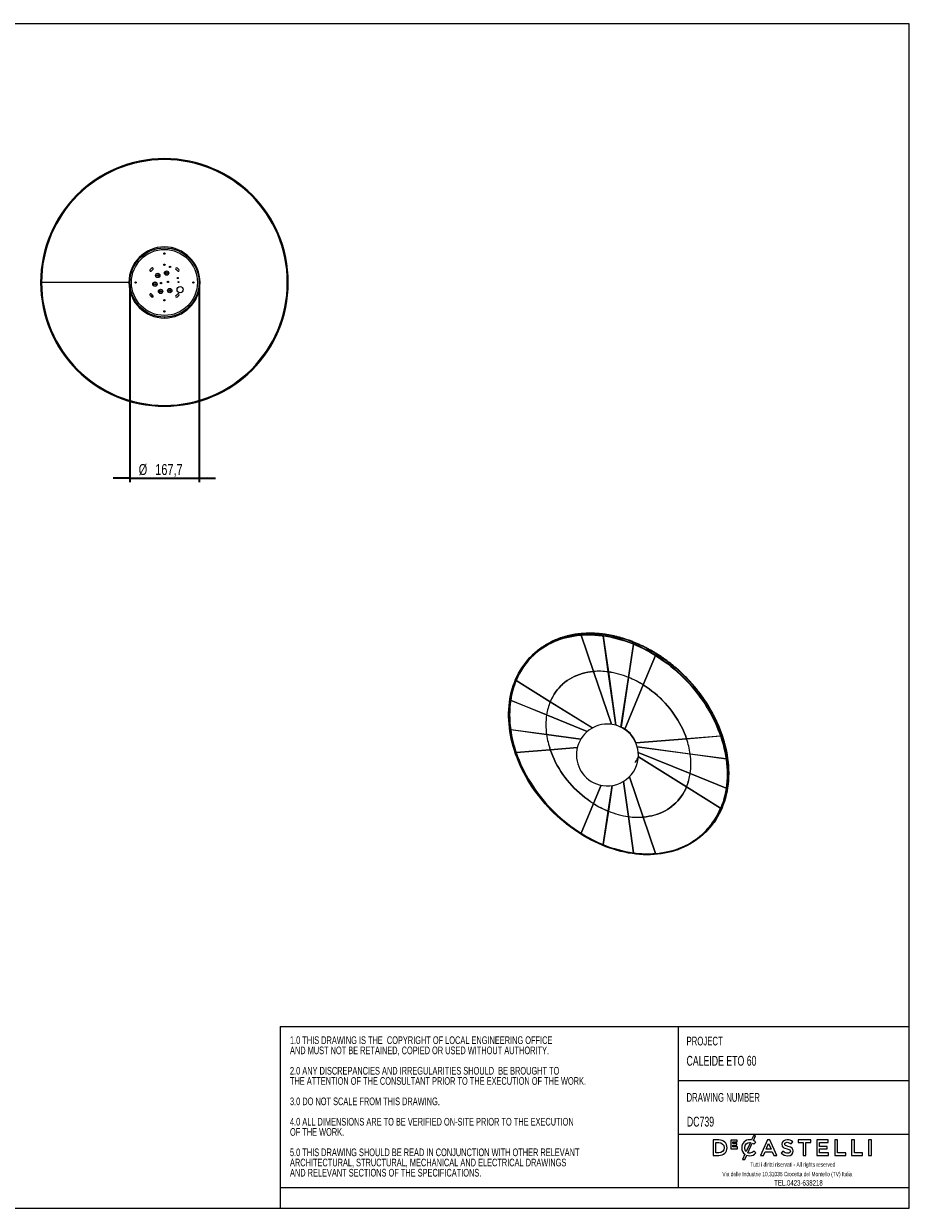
# Model space of a CAD drawing. Header units: millimetres. Extents: x 5 to 415, y 2 to 292.
# Tile 2 of 2: x 200 to 415, y 5 to 292. Entities that reach past the tile are written whole.
import ezdxf

# ---------------------------------------------------------------- set-up
doc = ezdxf.new("R2010")
doc.units = ezdxf.units.MM
doc.layers.add('CONTORNI', color=7, linetype='Continuous', lineweight=35)
doc.layers.add('SLD-0', color=179, linetype='Continuous')
doc.layers.add('TABELLA', color=7, linetype='Continuous')
doc.styles.add('SLDTEXTSTYLE0', font='TXT', dxfattribs={"width": 0.75})
doc.styles.add('SLDTEXTSTYLE1', font='TXT', dxfattribs={"width": 0.7})
doc.styles.add('SLDTEXTSTYLE2', font='TXT', dxfattribs={"width": 0.665})
doc.dimstyles.new('SLDDIMSTYLE0', dxfattribs={"dimtxt": 2.645833, "dimasz": 2, "dimexe": 0, "dimexo": 0.0625, "dimgap": 0.661458, "dimtad": 1, "dimdec": 1, "dimlfac": 10, "dimrnd": 1e-09, "dimzin": 12, "dimdsep": 46, "dimtxsty": 'SLDTEXTSTYLE0', "dimsah": 1, "dimcen": 0.09, "dimadec": 0, "dimazin": 3, "dimtfac": 1, "dimtdec": 1, "dimtmove": 0, "dimatfit": 0, "dimfxl": 0, "dimfrac": 2, "dimtolj": 1, "dimtzin": 12, "dimarcsym": 0})

# ---------------------------------------------------------------- blocks, each defined once
blk = doc.blocks.new('SW_NOTE_0')
at = {"layer": 'TABELLA', "color": 0, "char_height": 1.8521, "attachment_point": 1, "style": 'SLDTEXTSTYLE1'}
for s, insert in [('1.0 THIS DRAWING IS THE  COPYRIGHT OF LOCAL ENGINEERING OFFICE', (0, 2.39)), ('AND MUST NOT BE RETAINED, COPIED OR USED WITHOUT AUTHORITY.', (0, -0.08)), ('2.0 ANY DISCREPANCIES AND IRREGULARITIES SHOULD  BE BROUGHT TO', (0, -5.02)), ('THE ATTENTION OF THE CONSULTANT PRIOR TO THE EXECUTION OF THE WORK.', (0, -7.49)), ('3.0 DO NOT SCALE FROM THIS DRAWING.', (0, -12.43)), ('4.0 ALL DIMENSIONS ARE TO BE VERIFIED ON-SITE PRIOR TO THE EXECUTION', (0, -17.37)), ('OF THE WORK.', (0, -19.84)), ('5.0 THIS DRAWING SHOULD BE READ IN CONJUNCTION WITH OTHER RELEVANT', (0, -24.78)), ('ARCHITECTURAL, STRUCTURAL, MECHANICAL AND ELECTRICAL DRAWINGS', (0, -27.25)), ('AND RELEVANT SECTIONS OF THE SPECIFICATIONS.', (0, -29.72))]:
    blk.add_mtext(s, dxfattribs=dict(at, insert=insert))
blk = doc.blocks.new('_D_4')
at = {"layer": 'CONTORNI'}
for p, q in [((226.17, 228.3), (226.17, 180.9)), ((242.94, 228.3), (242.94, 180.9)), ((226.17, 181.9), (222.17, 181.9)), ((226.17, 181.9), (242.94, 181.9)), ((242.94, 181.9), (246.94, 181.9))]:
    blk.add_line(p, q, dxfattribs=at)
for points in [[(226.17, 181.9), (224.17, 182.15), (224.17, 181.65)], [(242.94, 181.9), (244.94, 181.65), (244.94, 182.15)]]:
    blk.add_solid(points, dxfattribs=at)
at = {"layer": 'CONTORNI', "char_height": 2.646, "attachment_point": 1, "style": 'SLDTEXTSTYLE0'}
for s, insert in [('%%c', (228.32, 185.31)), ('167,7', (232.32, 185.31))]:
    blk.add_mtext(s, dxfattribs=dict(at, insert=insert))

msp = doc.modelspace()

# ---------------------------------------------------------------- linework, layer by layer
at = {"color": 7, "linetype": 'Continuous', "lineweight": 25}
for p, q in [((234.458, 236.361), (234.558, 236.419)), ((234.458, 236.246), (234.458, 236.361)), ((234.458, 236.304), (234.558, 236.304)), ((234.558, 236.188), (234.458, 236.246)), ((234.558, 236.419), (234.658, 236.361)), ((234.658, 236.246), (234.558, 236.188)), ((234.658, 236.361), (234.658, 236.246)), ((234.715, 236.304), (234.72, 236.304)), ((234.442, 233.604), (234.5, 233.704)), ((234.5, 233.504), (234.442, 233.604)), ((234.5, 233.704), (234.616, 233.704)), ((234.616, 233.504), (234.5, 233.504)), ((234.558, 233.761), (234.558, 233.766)), ((234.558, 233.504), (234.558, 233.604)), ((234.616, 233.704), (234.673, 233.604)), ((234.673, 233.604), (234.616, 233.504)), ((232.408, 231.001), (232.433, 231.001)), ((232.783, 231.088), (232.933, 231.174)), ((232.783, 230.915), (232.783, 231.088)), ((232.933, 230.828), (232.783, 230.915)), ((232.933, 231.174), (233.083, 231.088)), ((233.083, 230.915), (232.933, 230.828)), ((233.083, 231.088), (233.083, 230.915)), ((234.542, 231.598), (234.567, 231.598)), ((234.917, 231.684), (235.067, 231.771)), ((234.917, 231.511), (234.917, 231.684)), ((235.067, 231.425), (234.917, 231.511)), ((235.067, 231.771), (235.217, 231.684)), ((235.217, 231.511), (235.067, 231.425)), ((235.217, 231.684), (235.217, 231.511)), ((235.395, 229.608), (235.395, 229.613)), ((237.805, 230.503), (237.805, 230.505)), ((225.947, 229.304), (204.79, 229.304)), ((227.442, 229.304), (227.5, 229.404)), ((227.5, 229.204), (227.442, 229.304)), ((227.5, 229.404), (227.616, 229.404)), ((227.616, 229.204), (227.5, 229.204)), ((227.558, 229.461), (227.558, 229.466)), ((227.558, 229.204), (227.558, 229.304)), ((227.616, 229.404), (227.673, 229.304)), ((227.673, 229.304), (227.616, 229.204)), ((231.719, 228.895), (231.744, 228.895)), ((232.094, 228.982), (232.244, 229.069)), ((232.094, 228.809), (232.094, 228.982)), ((232.244, 228.722), (232.094, 228.809)), ((232.244, 229.069), (232.394, 228.982)), ((232.394, 228.809), (232.244, 228.722)), ((232.394, 228.982), (232.394, 228.809)), ((233.086, 227.153), (233.111, 227.153)), ((233.461, 227.239), (233.611, 227.326)), ((233.461, 227.066), (233.461, 227.239)), ((233.611, 226.979), (233.461, 227.066)), ((233.611, 227.326), (233.761, 227.239)), ((233.761, 227.066), (233.611, 226.979)), ((233.721, 229.313), (233.721, 229.318)), ((233.761, 227.239), (233.761, 227.066)), ((235.296, 227.322), (235.321, 227.322)), ((235.671, 227.408), (235.821, 227.495)), ((235.671, 227.235), (235.671, 227.408)), ((235.821, 227.148), (235.671, 227.235)), ((235.821, 227.495), (235.971, 227.408)), ((235.971, 227.235), (235.821, 227.148)), ((235.971, 227.408), (235.971, 227.235)), ((237.978, 229.518), (237.978, 229.52)), ((241.442, 229.304), (241.5, 229.404)), ((241.5, 229.204), (241.442, 229.304)), ((241.5, 229.404), (241.616, 229.404)), ((241.616, 229.204), (241.5, 229.204)), ((241.558, 229.404), (241.558, 229.304)), ((241.558, 229.147), (241.558, 229.141)), ((241.616, 229.404), (241.673, 229.304)), ((241.673, 229.304), (241.616, 229.204)), ((231.406, 226.086), (231.454, 226.143)), ((231.444, 226.054), (231.406, 226.086)), ((231.493, 226.111), (231.444, 226.054)), ((231.444, 226.054), (231.483, 226.022)), ((231.47, 226.162), (231.454, 226.143)), ((231.454, 226.143), (231.493, 226.111)), ((231.486, 226.182), (231.47, 226.162)), ((231.47, 226.162), (231.509, 226.13)), ((231.677, 226.254), (231.483, 226.022)), ((231.483, 226.022), (231.754, 225.794)), ((231.605, 226.324), (231.486, 226.182)), ((231.525, 226.15), (231.486, 226.182)), ((231.493, 226.111), (231.509, 226.13)), ((231.509, 226.13), (231.525, 226.15)), ((231.641, 226.289), (231.525, 226.15)), ((234.442, 225.004), (234.5, 225.104)), ((234.5, 224.904), (234.442, 225.004)), ((234.5, 225.104), (234.616, 225.104)), ((234.616, 224.904), (234.5, 224.904)), ((234.558, 225.104), (234.558, 225.004)), ((234.558, 224.847), (234.558, 224.841)), ((234.616, 225.104), (234.673, 225.004)), ((234.673, 225.004), (234.616, 224.904)), ((234.401, 222.304), (234.396, 222.304)), ((234.458, 222.361), (234.558, 222.419)), ((234.458, 222.246), (234.458, 222.361)), ((234.558, 222.188), (234.458, 222.246)), ((234.558, 222.419), (234.658, 222.361)), ((234.658, 222.304), (234.558, 222.304)), ((234.658, 222.246), (234.558, 222.188)), ((234.658, 222.361), (234.658, 222.246)), ((234.558, 220.917), (234.558, 220.693)), ((234.558, 199.536), (234.558, 199.304)), ((338.518, 135.063), (335.52, 143.86)), ((335.529, 143.861), (338.526, 135.064)), ((342.083, 134.957), (340.866, 143.681)), ((340.874, 143.68), (342.091, 134.956)), ((346.975, 133.629), (348.189, 141.673)), ((348.198, 141.67), (346.983, 133.625)), ((323.755, 139.065), (323.509, 138.825)), ((323.765, 138.795), (323.718, 138.75)), ((323.812, 138.841), (323.765, 138.795)), ((350.54, 131.799), (353.521, 138.927)), ((353.529, 138.922), (350.548, 131.794)), ((338.524, 135.07), (338.518, 135.063)), ((338.531, 135.064), (338.521, 135.055)), ((342.882, 122.258), (338.521, 135.055)), ((338.539, 135.065), (338.529, 135.055)), ((338.529, 135.055), (342.891, 122.257)), ((342.09, 134.964), (342.083, 134.957)), ((342.092, 134.956), (342.084, 134.948)), ((343.883, 122.051), (342.084, 134.948)), ((342.1, 134.954), (342.093, 134.947)), ((342.093, 134.947), (343.892, 122.049)), ((319.771, 132.893), (319.765, 132.888)), ((328.017, 127.735), (319.765, 132.888)), ((319.768, 132.895), (328.02, 127.742)), ((345.156, 121.584), (346.973, 133.62)), ((346.982, 133.617), (345.165, 121.581)), ((346.984, 133.631), (346.973, 133.62)), ((346.985, 133.639), (346.975, 133.629)), ((346.988, 133.623), (346.982, 133.617)), ((330.707, 131.683), (330.66, 131.638)), ((346.072, 121.115), (350.537, 131.792)), ((350.545, 131.787), (346.08, 121.11)), ((350.555, 131.809), (350.537, 131.792)), ((350.558, 131.816), (350.54, 131.799)), ((350.551, 131.792), (350.545, 131.787)), ((318.439, 128.074), (318.433, 128.068)), ((327.129, 124.52), (318.433, 128.068)), ((318.434, 128.076), (327.13, 124.529)), ((328.034, 127.752), (328.017, 127.735)), ((328.037, 127.759), (328.02, 127.742)), ((328.031, 127.735), (328.025, 127.729)), ((338.207, 121.37), (328.025, 127.729)), ((328.028, 127.737), (338.215, 121.374)), ((327.139, 124.531), (327.129, 124.52)), ((327.141, 124.539), (327.13, 124.529)), ((327.144, 124.523), (327.137, 124.517)), ((336.972, 120.505), (327.137, 124.517)), ((327.139, 124.525), (336.979, 120.51)), ((318.433, 120.967), (327.129, 119.788)), ((318.442, 120.965), (318.434, 120.958)), ((327.13, 119.779), (318.434, 120.958)), ((345.167, 121.595), (345.156, 121.584)), ((346.086, 121.129), (346.072, 121.115)), ((327.136, 119.795), (327.129, 119.788)), ((327.138, 119.787), (327.13, 119.779)), ((327.137, 119.787), (335.427, 118.663)), ((327.146, 119.785), (327.139, 119.778)), ((335.422, 118.655), (327.139, 119.778)), ((348.77, 117.772), (361.038, 118.765)), ((361.041, 118.756), (348.773, 117.763)), ((348.783, 117.773), (348.773, 117.763)), ((361.045, 118.771), (361.038, 118.765)), ((361.051, 118.766), (361.041, 118.756)), ((361.046, 118.766), (369.248, 119.43)), ((369.251, 119.421), (361.049, 118.757)), ((361.06, 118.767), (361.049, 118.757)), ((319.765, 115.423), (328.017, 116.091)), ((328.02, 116.082), (319.768, 115.414)), ((319.779, 115.424), (319.768, 115.414)), ((328.023, 116.097), (328.017, 116.091)), ((328.03, 116.092), (328.02, 116.082)), ((328.025, 116.092), (334.59, 116.623)), ((334.588, 116.614), (328.028, 116.083)), ((328.038, 116.093), (328.028, 116.083)), ((349.105, 116.809), (361.927, 115.07)), ((361.929, 115.061), (349.107, 116.8)), ((349.344, 115.465), (361.929, 110.331)), ((361.927, 110.323), (349.345, 115.456)), ((361.935, 115.078), (361.927, 115.07)), ((361.936, 115.069), (361.929, 115.061)), ((361.936, 115.069), (370.594, 113.895)), ((361.945, 115.068), (361.937, 115.06)), ((370.595, 113.886), (361.937, 115.06)), ((349.36, 114.414), (361.041, 107.119)), ((361.038, 107.111), (349.36, 114.405)), ((350.537, 99.793), (347.209, 109.558)), ((347.216, 109.564), (350.545, 99.793)), ((361.938, 110.334), (361.927, 110.323)), ((361.94, 110.342), (361.929, 110.331)), ((361.942, 110.325), (361.936, 110.319)), ((370.619, 106.777), (361.936, 110.319)), ((361.937, 110.327), (370.62, 106.785)), ((371.242, 110.385), (370.996, 110.145)), ((338.521, 103.061), (340.368, 107.478)), ((340.378, 107.476), (338.529, 103.056)), ((342.084, 101.231), (343.017, 107.414)), ((343.027, 107.416), (342.093, 101.228)), ((346.973, 99.901), (345.784, 108.427)), ((345.792, 108.432), (346.982, 99.9)), ((361.056, 107.129), (361.038, 107.111)), ((361.059, 107.136), (361.041, 107.119)), ((361.052, 107.112), (361.046, 107.106)), ((369.298, 101.953), (361.046, 107.106)), ((361.049, 107.113), (369.301, 101.96)), ((335.515, 95.873), (338.518, 103.054)), ((338.526, 103.049), (335.523, 95.868)), ((338.536, 103.071), (338.518, 103.054)), ((338.539, 103.079), (338.521, 103.061)), ((338.532, 103.054), (338.526, 103.049)), ((340.861, 93.128), (342.083, 101.223)), ((342.091, 101.219), (340.869, 93.124)), ((342.094, 101.234), (342.083, 101.223)), ((342.095, 101.242), (342.084, 101.231)), ((342.098, 101.225), (342.091, 101.219)), ((358.406, 103.21), (358.453, 103.256)), ((369.316, 101.97), (369.298, 101.953)), ((369.319, 101.978), (369.301, 101.96)), ((346.981, 99.908), (346.973, 99.901)), ((346.982, 99.9), (346.975, 99.892)), ((348.197, 91.133), (346.975, 99.892)), ((346.991, 99.899), (346.983, 99.891)), ((346.983, 99.891), (348.205, 91.132)), ((350.543, 99.799), (350.537, 99.793)), ((350.55, 99.794), (350.54, 99.784)), ((353.543, 90.971), (350.54, 99.784)), ((350.558, 99.795), (350.548, 99.785)), ((350.548, 99.785), (353.551, 90.971)), ((335.532, 95.891), (335.515, 95.873)), ((365.348, 96.098), (365.394, 96.144)), ((365.394, 96.144), (365.441, 96.189)), ((365.417, 95.887), (365.664, 96.127)), ((340.872, 93.138), (340.861, 93.128)), ((348.204, 91.14), (348.197, 91.133)), ((353.549, 90.977), (353.543, 90.971))]:
    msp.add_line(p, q, dxfattribs=at)
at = {"color": 7, "linetype": 'Continuous', "lineweight": 25, "flags": 128}
for points in [[(370.996, 110.145), (370.98, 109.266), (370.933, 108.397), (370.855, 107.539), (370.746, 106.692), (370.606, 105.858), (370.435, 105.037), (370.233, 104.231), (370.001, 103.44), (369.739, 102.666), (369.447, 101.909), (369.126, 101.17), (368.775, 100.45), (368.396, 99.751), (367.989, 99.072), (367.554, 98.414), (367.092, 97.779), (366.603, 97.167), (366.088, 96.579), (365.547, 96.015), (364.982, 95.476), (364.392, 94.963), (363.779, 94.477), (363.144, 94.018), (362.486, 93.586), (361.807, 93.182), (361.107, 92.806), (360.388, 92.46), (359.65, 92.142), (358.895, 91.855), (358.122, 91.598), (357.333, 91.371), (356.529, 91.174), (355.711, 91.009), (354.879, 90.874), (354.035, 90.771), (353.18, 90.699), (352.315, 90.658), (351.44, 90.649), (350.557, 90.672), (349.667, 90.726), (348.771, 90.811), (347.87, 90.928), (346.964, 91.075), (346.056, 91.254), (345.146, 91.463), (344.235, 91.703), (343.325, 91.974), (342.415, 92.274), (341.508, 92.604), (340.605, 92.962), (339.706, 93.35), (338.813, 93.766), (337.926, 94.21), (337.048, 94.681), (336.177, 95.178), (335.317, 95.702), (334.467, 96.252), (333.63, 96.826), (332.805, 97.425), (331.993, 98.047), (331.197, 98.691), (330.416, 99.358), (329.651, 100.046), (328.904, 100.754), (328.176, 101.482), (327.466, 102.229), (326.777, 102.993), (326.109, 103.775), (325.462, 104.572), (324.837, 105.385), (324.236, 106.211), (323.658, 107.051), (323.105, 107.903), (322.578, 108.766), (322.076, 109.639), (321.6, 110.521), (321.151, 111.411), (320.73, 112.309), (320.337, 113.212), (319.972, 114.12), (319.636, 115.032), (319.329, 115.947), (319.052, 116.863), (318.805, 117.78), (318.588, 118.696), (318.402, 119.611), (318.247, 120.523), (318.122, 121.432), (318.028, 122.336), (317.966, 123.233), (317.934, 124.124), (317.934, 125.007), (317.966, 125.881), (318.028, 126.745), (318.122, 127.597), (318.247, 128.438), (318.402, 129.266), (318.588, 130.079), (318.805, 130.878), (319.052, 131.66), (319.329, 132.426), (319.636, 133.174), (319.972, 133.903), (320.337, 134.613), (320.73, 135.303), (321.151, 135.971), (321.6, 136.618), (322.076, 137.241), (322.578, 137.842), (323.105, 138.418), (323.658, 138.969), (324.236, 139.495), (324.837, 139.994), (325.462, 140.467), (326.109, 140.913), (326.777, 141.331), (327.466, 141.721), (328.176, 142.082), (328.904, 142.414), (329.651, 142.716), (330.416, 142.989), (331.197, 143.231), (331.993, 143.443), (332.805, 143.624), (333.63, 143.774), (334.467, 143.893), (335.317, 143.98), (336.177, 144.037), (337.048, 144.061), (337.926, 144.055), (338.813, 144.016), (339.706, 143.947), (340.605, 143.846), (341.508, 143.714), (342.415, 143.55), (343.325, 143.356), (344.235, 143.132), (345.146, 142.876), (346.056, 142.591), (346.964, 142.276), (347.87, 141.932), (348.771, 141.559), (349.667, 141.157), (350.557, 140.727), (351.44, 140.269), (352.315, 139.785), (353.18, 139.274), (354.035, 138.737), (354.879, 138.175), (355.711, 137.589), (356.529, 136.979), (357.333, 136.345), (358.122, 135.689), (358.895, 135.012), (359.65, 134.314), (360.388, 133.595), (361.107, 132.858), (361.807, 132.102), (362.486, 131.329), (363.144, 130.54), (363.779, 129.735), (364.392, 128.915), (364.982, 128.082), (365.547, 127.236), (366.088, 126.378), (366.603, 125.51), (367.092, 124.632), (367.554, 123.746), (367.989, 122.852), (368.396, 121.952), (368.775, 121.046), (369.126, 120.136), (369.447, 119.222), (369.739, 118.307), (370.001, 117.39), (370.233, 116.473), (370.435, 115.557), (370.606, 114.644), (370.746, 113.733), (370.855, 112.827), (370.933, 111.926), (370.98, 111.032), (370.996, 110.145)], [(370.863, 110.181), (370.847, 109.307), (370.801, 108.442), (370.723, 107.588), (370.614, 106.745), (370.475, 105.915), (370.305, 105.099), (370.104, 104.297), (369.873, 103.51), (369.612, 102.739), (369.322, 101.986), (369.002, 101.251), (368.654, 100.535), (368.277, 99.839), (367.871, 99.163), (367.438, 98.509), (366.979, 97.877), (366.492, 97.268), (365.98, 96.683), (365.442, 96.122), (364.879, 95.586), (364.293, 95.075), (363.683, 94.591), (363.05, 94.134), (362.396, 93.704), (361.72, 93.302), (361.024, 92.929), (360.309, 92.584), (359.574, 92.269), (358.822, 91.983), (358.053, 91.726), (357.269, 91.501), (356.468, 91.305), (355.654, 91.14), (354.827, 91.007), (353.987, 90.904), (353.136, 90.832), (352.275, 90.792), (351.405, 90.783), (350.527, 90.805), (349.641, 90.859), (348.749, 90.944), (347.853, 91.06), (346.952, 91.207), (346.048, 91.385), (345.143, 91.593), (344.236, 91.832), (343.33, 92.101), (342.426, 92.399), (341.523, 92.727), (340.624, 93.084), (339.73, 93.47), (338.841, 93.884), (337.959, 94.325), (337.085, 94.794), (336.219, 95.289), (335.363, 95.811), (334.517, 96.357), (333.684, 96.929), (332.863, 97.524), (332.056, 98.143), (331.263, 98.785), (330.486, 99.448), (329.725, 100.133), (328.982, 100.837), (328.257, 101.562), (327.551, 102.305), (326.866, 103.065), (326.2, 103.843), (325.557, 104.636), (324.935, 105.444), (324.337, 106.267), (323.762, 107.102), (323.212, 107.95), (322.687, 108.809), (322.187, 109.678), (321.714, 110.555), (321.268, 111.441), (320.849, 112.334), (320.457, 113.233), (320.094, 114.136), (319.76, 115.044), (319.455, 115.954), (319.179, 116.866), (318.934, 117.778), (318.718, 118.69), (318.532, 119.6), (318.378, 120.508), (318.254, 121.411), (318.16, 122.311), (318.098, 123.204), (318.067, 124.09), (318.067, 124.969), (318.098, 125.838), (318.16, 126.698), (318.254, 127.546), (318.378, 128.383), (318.532, 129.206), (318.718, 130.016), (318.934, 130.81), (319.179, 131.589), (319.455, 132.351), (319.76, 133.095), (320.094, 133.821), (320.457, 134.527), (320.849, 135.213), (321.268, 135.878), (321.714, 136.521), (322.187, 137.142), (322.687, 137.739), (323.212, 138.312), (323.762, 138.861), (324.337, 139.384), (324.935, 139.881), (325.557, 140.352), (326.2, 140.795), (326.866, 141.211), (327.551, 141.599), (328.257, 141.958), (328.982, 142.289), (329.725, 142.589), (330.486, 142.861), (331.263, 143.102), (332.056, 143.312), (332.863, 143.492), (333.684, 143.642), (334.517, 143.76), (335.363, 143.847), (336.219, 143.903), (337.085, 143.928), (337.959, 143.921), (338.841, 143.883), (339.73, 143.814), (340.624, 143.713), (341.523, 143.582), (342.426, 143.42), (343.33, 143.226), (344.236, 143.003), (345.143, 142.749), (346.048, 142.465), (346.952, 142.152), (347.853, 141.809), (348.749, 141.438), (349.641, 141.038), (350.527, 140.61), (351.405, 140.155), (352.275, 139.673), (353.136, 139.165), (353.987, 138.63), (354.827, 138.071), (355.654, 137.488), (356.468, 136.881), (357.269, 136.25), (358.053, 135.598), (358.822, 134.924), (359.574, 134.229), (360.309, 133.514), (361.024, 132.78), (361.72, 132.029), (362.396, 131.259), (363.05, 130.474), (363.683, 129.673), (364.293, 128.857), (364.879, 128.028), (365.442, 127.186), (365.98, 126.333), (366.492, 125.469), (366.979, 124.596), (367.438, 123.714), (367.871, 122.825), (368.277, 121.929), (368.654, 121.027), (369.002, 120.122), (369.322, 119.213), (369.612, 118.302), (369.873, 117.39), (370.104, 116.477), (370.305, 115.566), (370.475, 114.657), (370.614, 113.751), (370.723, 112.85), (370.801, 111.953), (370.847, 111.063), (370.863, 110.181)], [(326.026, 140.932), (326.273, 141.1), (326.94, 141.522), (327.629, 141.916), (328.337, 142.281), (329.065, 142.617), (329.811, 142.923), (330.575, 143.2), (331.355, 143.446), (332.152, 143.661), (332.963, 143.846), (333.788, 144), (334.626, 144.122), (335.476, 144.213), (336.337, 144.273), (337.208, 144.301), (338.087, 144.297), (338.975, 144.262), (339.869, 144.195), (340.769, 144.097), (341.674, 143.967), (342.582, 143.806), (343.493, 143.615), (344.405, 143.392), (345.318, 143.139), (346.23, 142.856), (347.14, 142.542), (348.047, 142.2), (348.95, 141.828), (349.848, 141.427), (350.74, 140.999), (351.625, 140.542), (352.502, 140.059), (353.37, 139.549), (354.227, 139.013), (355.073, 138.451), (355.907, 137.865), (356.728, 137.255), (357.534, 136.622), (358.325, 135.966), (359.1, 135.289), (359.858, 134.59), (360.599, 133.872), (361.32, 133.134), (362.022, 132.378), (362.703, 131.604), (363.363, 130.814), (364.001, 130.008), (364.616, 129.187), (365.207, 128.353), (365.774, 127.506), (366.317, 126.647), (366.833, 125.778), (367.324, 124.898), (367.788, 124.011), (368.224, 123.115), (368.633, 122.213), (369.014, 121.306), (369.365, 120.394), (369.688, 119.479), (369.981, 118.562), (370.244, 117.644), (370.476, 116.725), (370.679, 115.808), (370.85, 114.892), (370.991, 113.98), (371.101, 113.072), (371.179, 112.17), (371.226, 111.274), (371.242, 110.385)], [(328.02, 127.742), (328.297, 128.358), (328.606, 128.954), (328.945, 129.528), (329.314, 130.079), (329.712, 130.606), (330.138, 131.108), (330.591, 131.583), (331.07, 132.032), (331.576, 132.453), (332.106, 132.846), (332.659, 133.209), (333.235, 133.542), (333.833, 133.845), (334.451, 134.116), (335.088, 134.356), (335.743, 134.563), (336.415, 134.738), (337.102, 134.879), (337.804, 134.988), (338.518, 135.063)], [(338.521, 135.055), (337.807, 134.979), (337.106, 134.871), (336.419, 134.729), (335.748, 134.554), (335.093, 134.347), (334.456, 134.108), (333.838, 133.836), (333.241, 133.534), (332.665, 133.201), (332.112, 132.838), (331.582, 132.446), (331.077, 132.025), (330.598, 131.576), (330.145, 131.101), (329.719, 130.599), (329.322, 130.073), (328.953, 129.522), (328.614, 128.948), (328.306, 128.353), (328.028, 127.737)], [(361.038, 118.765), (360.76, 119.532), (360.452, 120.296), (360.113, 121.054), (359.744, 121.804), (359.347, 122.547), (358.921, 123.28), (358.468, 124.002), (357.989, 124.711), (357.484, 125.406), (356.954, 126.087), (356.401, 126.75), (355.825, 127.396), (355.228, 128.023), (354.61, 128.63), (353.973, 129.216), (353.318, 129.779), (352.647, 130.319), (351.96, 130.834), (351.259, 131.323), (350.545, 131.787)], [(350.548, 131.794), (351.262, 131.33), (351.964, 130.84), (352.651, 130.325), (353.323, 129.785), (353.978, 129.222), (354.615, 128.636), (355.233, 128.029), (355.831, 127.401), (356.407, 126.755), (356.96, 126.091), (357.49, 125.41), (357.996, 124.715), (358.475, 124.005), (358.928, 123.283), (359.354, 122.55), (359.752, 121.807), (360.121, 121.055), (360.46, 120.297), (360.769, 119.533), (361.046, 118.766)], [(344.968, 121.657), (345.001, 121.645), (345.156, 121.584)], [(319.768, 115.414), (320.098, 114.492), (320.457, 113.574), (320.846, 112.661), (321.264, 111.754), (321.71, 110.853), (322.183, 109.96), (322.684, 109.077), (323.212, 108.203), (323.765, 107.341), (324.344, 106.491), (324.947, 105.655), (325.574, 104.832), (326.225, 104.025), (326.897, 103.235), (327.591, 102.461), (328.306, 101.706), (329.04, 100.97), (329.794, 100.254), (330.565, 99.559), (331.353, 98.886), (332.157, 98.235), (332.976, 97.608), (333.81, 97.005), (334.656, 96.426), (335.515, 95.873)], [(338.518, 103.054), (337.804, 103.518), (337.102, 104.007), (336.415, 104.523), (335.743, 105.063), (335.088, 105.626), (334.451, 106.212), (333.833, 106.819), (333.235, 107.447), (332.659, 108.093), (332.106, 108.757), (331.576, 109.438), (331.07, 110.133), (330.591, 110.843), (330.138, 111.565), (329.712, 112.298), (329.314, 113.041), (328.945, 113.793), (328.606, 114.551), (328.297, 115.315), (328.02, 116.082)], [(328.028, 116.083), (328.306, 115.316), (328.614, 114.552), (328.953, 113.794), (329.322, 113.043), (329.719, 112.301), (330.145, 111.568), (330.598, 110.846), (331.077, 110.137), (331.582, 109.442), (332.112, 108.761), (332.665, 108.098), (333.241, 107.452), (333.838, 106.825), (334.456, 106.218), (335.093, 105.632), (335.748, 105.069), (336.419, 104.529), (337.106, 104.014), (337.807, 103.525), (338.521, 103.061)], [(348.504, 112.998), (348.74, 113.249), (348.94, 113.509), (349.103, 113.776), (349.227, 114.049), (349.314, 114.325), (349.361, 114.604), (349.371, 114.795)], [(371.242, 110.385), (371.226, 109.492), (371.177, 108.609), (371.096, 107.737), (370.984, 106.876), (370.839, 106.029), (370.662, 105.196), (370.454, 104.378), (370.214, 103.576), (369.943, 102.792), (369.642, 102.025), (369.31, 101.277), (368.948, 100.549), (368.557, 99.842), (368.136, 99.157), (367.687, 98.494), (367.637, 98.423)], [(350.545, 99.793), (351.259, 99.869), (351.96, 99.977), (352.647, 100.119), (353.318, 100.294), (353.973, 100.501), (354.61, 100.74), (355.228, 101.012), (355.825, 101.314), (356.401, 101.647), (356.954, 102.01), (357.484, 102.402), (357.989, 102.823), (358.468, 103.272), (358.921, 103.747), (359.347, 104.249), (359.744, 104.775), (360.113, 105.326), (360.452, 105.9), (360.76, 106.495), (361.038, 107.111)], [(361.046, 107.106), (360.769, 106.49), (360.46, 105.894), (360.121, 105.32), (359.752, 104.769), (359.354, 104.242), (358.928, 103.74), (358.475, 103.265), (357.996, 102.816), (357.49, 102.395), (356.96, 102.002), (356.407, 101.639), (355.831, 101.306), (355.233, 101.003), (354.615, 100.732), (353.978, 100.492), (353.323, 100.285), (352.651, 100.11), (351.964, 99.968), (351.262, 99.86), (350.548, 99.785)], [(353.551, 90.971), (354.41, 91.058), (355.256, 91.176), (356.09, 91.326), (356.909, 91.508), (357.713, 91.722), (358.501, 91.967), (359.273, 92.243), (360.026, 92.549), (360.76, 92.886), (361.475, 93.253), (362.169, 93.649), (362.841, 94.074), (363.492, 94.527), (364.119, 95.009), (364.722, 95.517), (365.301, 96.053), (365.854, 96.614), (366.382, 97.201), (366.883, 97.812), (367.356, 98.447), (367.802, 99.105), (368.22, 99.786), (368.609, 100.488), (368.968, 101.211), (369.298, 101.953)]]:
    msp.add_lwpolyline(points, dxfattribs=at)
at = {"color": 7, "linetype": 'Continuous', "lineweight": 25}
for centre, radius in [((234.558, 229.304), 8.386), ((234.558, 229.304), 8), ((234.558, 236.304), 0.162), ((234.558, 236.304), 0.157), ((234.558, 233.604), 0.162), ((234.558, 233.604), 0.157), ((235.926, 233.062), 0.162), ((232.933, 231.001), 0.525), ((232.933, 231.001), 0.5), ((235.067, 231.598), 0.525), ((235.067, 231.598), 0.5), ((235.395, 229.451), 0.162), ((235.395, 229.451), 0.157), ((237.795, 230.382), 0.123), ((237.805, 230.384), 0.119), ((227.558, 229.304), 0.162), ((227.558, 229.304), 0.157), ((232.244, 228.895), 0.525), ((232.244, 228.895), 0.5), ((233.611, 227.153), 0.525), ((233.611, 227.153), 0.5), ((233.721, 229.156), 0.162), ((233.721, 229.156), 0.157), ((235.821, 227.322), 0.525), ((235.821, 227.322), 0.5), ((238.358, 227.554), 0.75), ((237.968, 229.397), 0.123), ((237.978, 229.399), 0.119), ((241.558, 229.304), 0.162), ((241.558, 229.304), 0.157), ((234.558, 225.004), 0.162), ((234.558, 225.004), 0.157), ((234.558, 222.304), 0.162), ((234.558, 222.304), 0.157)]:
    msp.add_circle(centre, radius, dxfattribs=at)
for centre, radius, start, end in [((234.558, 229.304), 30, 270, 180), ((234.558, 229.304), 29.767, 270, 180), ((234.558, 229.304), 8.611, 270, 180), ((234.558, 229.304), 4.695, 131.77581, 138.22419), ((231.597, 232.618), 0.25, 311.77581, 131.77581), ((237.519, 232.618), 0.25, 48.22419, 228.22419), ((234.558, 229.304), 4.695, 41.77581, 48.22419), ((231.243, 232.265), 0.25, 138.22419, 318.22419), ((234.558, 229.304), 4.195, 131.77581, 138.22419), ((234.558, 229.304), 4.195, 41.77581, 48.22419), ((237.873, 232.265), 0.25, 221.77581, 41.77581), ((234.558, 229.304), 30, 180, 270), ((234.558, 229.304), 29.767, 180, 270), ((234.558, 229.304), 8.611, 180, 270), ((231.243, 226.342), 0.25, 41.77581, 221.77581), ((234.558, 229.304), 4.695, 221.77581, 228.22419), ((234.558, 229.304), 4.195, 221.77581, 228.22419), ((231.597, 225.989), 0.25, 228.22419, 48.22419), ((237.519, 225.989), 0.25, 131.77581, 311.77581), ((234.558, 229.304), 4.195, 311.77581, 318.22419), ((237.873, 226.342), 0.25, 318.22419, 138.22419), ((234.558, 229.304), 4.695, 311.77581, 318.22419), ((335.966, 126.21), 17.523, 108.65777, 157.57237), ((335.862, 126.655), 17.338, 124.56483, 134.29279), ((335.864, 126.385), 17.332, 118.90153, 134.27214), ((335.876, 126.47), 17.279, 122.11651, 134.2801), ((335.943, 126.278), 17.464, 117.31508, 132.80776), ((335.951, 126.58), 17.304, 134.89957, 146.34685), ((339.808, 118.526), 16.588, 82.11723, 94.43084), ((339.81, 118.525), 16.58, 82.11724, 94.43083), ((339.289, 114.998), 20.153, 67.58331, 82.00766), ((339.292, 114.999), 20.143, 67.58332, 82.00766), ((338.561, 125.099), 20.345, 157.49186, 171.586), ((338.714, 123.477), 11.465, 125.67119, 134.29641), ((338.069, 111.882), 23.491, 57.94404, 67.70184), ((338.066, 111.88), 23.503, 57.94403, 67.70184), ((338.713, 123.482), 11.471, 134.47625, 143.26514), ((342.935, 124.517), 24.758, 171.75428, 188.24572), ((340.551, 122.542), 13.567, 157.49749, 171.58037), ((340.553, 122.54), 13.56, 157.4975, 171.58037), ((343.467, 122.154), 16.509, 171.75922, 188.24078), ((343.468, 122.152), 16.501, 171.75923, 188.24077), ((348.247, 125.199), 30.113, 188.09606, 198.94347), ((341.871, 114.826), 7.5, 359.76265, 254.58831), ((342.873, 116.001), 6.033, 57.97853, 67.66734), ((342.674, 115.61), 6.449, 22.23315, 66.37691), ((342.646, 115.59), 6.501, 19.60838, 58.11699), ((347.01, 122.608), 20.08, 188.1004, 198.93914), ((347.009, 122.606), 20.07, 188.1004, 198.93913), ((342.057, 112.242), 20.07, 8.1004, 18.93913), ((342.056, 112.239), 20.08, 8.1004, 18.93914), ((345.598, 112.696), 16.501, 351.75923, 8.24077), ((345.599, 112.694), 16.509, 351.75922, 8.24078), ((341.871, 114.826), 7.5, 254.58831, 359.76265), ((348.513, 112.308), 13.56, 337.4975, 351.58037), ((348.515, 112.306), 13.567, 337.49749, 351.58037), ((350.446, 111.457), 11.462, 314.31248, 322.94155), ((351, 122.968), 23.503, 237.94403, 247.70184), ((350.997, 122.966), 23.491, 237.94404, 247.70184), ((349.777, 119.85), 20.153, 247.58331, 262.00766), ((349.774, 119.849), 20.143, 247.58332, 262.00766), ((350.446, 111.461), 11.474, 305.34763, 314.13257), ((349.256, 116.323), 16.58, 262.11724, 274.43083), ((349.258, 116.322), 16.588, 262.11723, 274.43084), ((353.272, 108.545), 17.342, 314.34751, 328.49693), ((353.376, 108.542), 17.267, 314.32554, 326.49797), ((353.547, 108.535), 17.343, 314.31812, 324.33208), ((354.231, 125.738), 35.245, 237.94012, 247.70575), ((353.464, 108.64), 17.326, 302.27042, 313.70326), ((352.397, 121.062), 30.222, 247.57898, 262.012), ((351.619, 115.772), 24.876, 262.11231, 274.43576)]:
    msp.add_arc(centre, radius, start, end, dxfattribs=at)
for points, knots in [([(344.788, 143.343), (344.636, 143.384), (344.197, 143.501), (343.47, 143.674), (342.609, 143.853), (341.75, 144.005), (340.894, 144.128), (340.042, 144.223), (339.195, 144.291), (338.353, 144.33), (337.519, 144.34), (336.692, 144.323), (335.873, 144.277), (335.064, 144.204), (334.265, 144.102), (333.477, 143.972), (332.7, 143.814), (331.937, 143.628), (331.187, 143.416), (330.451, 143.175), (329.731, 142.908), (329.026, 142.614), (328.338, 142.294), (327.667, 141.948), (327.015, 141.576), (326.473, 141.241), (326.157, 141.021), (326.045, 140.943)], [0, 0, 0, 0, 0.0219482, 0.063535, 0.1051226, 0.1467082, 0.1882915, 0.229872, 0.2714491, 0.3130223, 0.354591, 0.3961544, 0.4377121, 0.4792633, 0.5208074, 0.5623437, 0.6038717, 0.6453909, 0.6869008, 0.728401, 0.7698915, 0.8113722, 0.8528431, 0.8943047, 0.9357572, 0.9772016, 1, 1, 1, 1]), ([(367.648, 98.442), (367.734, 98.561), (367.966, 98.882), (368.316, 99.426), (368.7, 100.072), (369.058, 100.737), (369.391, 101.419), (369.697, 102.119), (369.977, 102.835), (370.231, 103.566), (370.458, 104.313), (370.657, 105.073), (370.829, 105.847), (370.974, 106.633), (371.091, 107.431), (371.18, 108.239), (371.241, 109.057), (371.275, 109.885), (371.28, 110.72), (371.257, 111.563), (371.206, 112.412), (371.127, 113.266), (371.021, 114.126), (370.886, 114.988), (370.724, 115.854), (370.534, 116.721), (370.318, 117.589), (370.074, 118.457), (369.803, 119.325), (369.507, 120.19), (369.183, 121.053), (368.835, 121.912), (368.46, 122.766), (368.061, 123.615), (367.637, 124.457), (367.189, 125.293), (366.717, 126.12), (366.222, 126.938), (365.705, 127.746), (365.165, 128.544), (364.604, 129.33), (364.022, 130.104), (363.419, 130.864), (362.797, 131.611), (362.156, 132.343), (361.496, 133.059), (360.819, 133.759), (360.125, 134.442), (359.414, 135.107), (358.688, 135.754), (357.948, 136.382), (357.193, 136.99), (356.425, 137.577), (355.645, 138.144), (354.853, 138.689), (354.051, 139.211), (353.239, 139.711), (352.417, 140.188), (351.588, 140.641), (350.751, 141.069), (349.908, 141.473), (349.059, 141.851), (348.206, 142.205), (347.349, 142.532), (346.49, 142.832), (345.635, 143.106), (345.068, 143.265), (344.788, 143.343)], [0, 0, 0, 0, 0.00913345, 0.02457265, 0.04001406, 0.05545808, 0.07090502, 0.08635515, 0.10180865, 0.11726564, 0.13272618, 0.14819026, 0.16365781, 0.17912872, 0.19460284, 0.21008, 0.22555999, 0.24104258, 0.25652756, 0.27201468, 0.28750373, 0.30299447, 0.31848669, 0.3339802, 0.34947479, 0.36497031, 0.38046658, 0.39596348, 0.41146086, 0.42695863, 0.44245668, 0.45795493, 0.47345331, 0.48895176, 0.50445023, 0.51994868, 0.53544709, 0.55094544, 0.56644373, 0.58194194, 0.59744008, 0.61293816, 0.6284362, 0.6439342, 0.65943218, 0.67493016, 0.69042816, 0.7059262, 0.7214243, 0.73692248, 0.75242076, 0.76791916, 0.78341769, 0.79891638, 0.81441523, 0.82991425, 0.84541345, 0.86091282, 0.87641236, 0.89191206, 0.90741188, 0.9229118, 0.93841178, 0.95391174, 0.96941163, 0.98491136, 1, 1, 1, 1])]:
    msp.add_open_spline(points, degree=3, knots=knots, dxfattribs=at)
at = {"layer": 'SLD-0', "lineweight": 18}
for p, q in [((368.851, 21.557), (367.445, 21.557)), ((367.445, 21.557), (367.445, 17.799)), ((368.136, 18.432), (368.136, 20.924)), ((368.136, 20.924), (368.851, 20.924)), ((373.337, 21.531), (371.764, 21.531)), ((371.764, 21.531), (371.764, 19.446)), ((372.22, 20.7), (372.22, 21.123)), ((372.22, 21.123), (373.337, 21.123)), ((373.203, 20.7), (372.22, 20.7)), ((372.22, 20.292), (373.203, 20.292)), ((372.22, 19.854), (372.22, 20.292)), ((373.203, 20.292), (373.203, 20.7)), ((373.337, 21.123), (373.337, 21.531)), ((376.509, 20.97), (375.488, 18.73)), ((375.886, 18.459), (376.962, 20.821)), ((377.239, 22.573), (376.787, 21.58)), ((377.76, 22.573), (377.239, 22.573)), ((377.243, 21.437), (377.76, 22.573)), ((377.362, 20.525), (377.376, 20.512)), ((377.376, 20.512), (377.82, 21.024)), ((377.82, 21.024), (377.807, 21.036)), ((380.61, 21.584), (378.957, 17.799)), ((380.305, 19.314), (380.914, 20.736)), ((381.24, 21.584), (380.61, 21.584)), ((380.914, 20.736), (381.529, 19.314)), ((381.245, 21.572), (381.24, 21.584)), ((382.893, 17.799), (381.245, 21.572)), ((384.122, 20.512), (384.122, 20.502)), ((384.813, 20.56), (384.813, 20.571)), ((386.399, 20.615), (386.414, 20.603)), ((386.414, 20.603), (386.786, 21.127)), ((386.786, 21.127), (386.773, 21.138)), ((391.134, 21.557), (388.077, 21.557)), ((388.077, 21.557), (388.077, 20.914)), ((388.077, 20.914), (389.257, 20.914)), ((389.257, 20.914), (389.257, 17.799)), ((389.954, 17.799), (389.954, 20.914)), ((389.954, 20.914), (391.134, 20.914)), ((391.134, 20.914), (391.134, 21.557)), ((395.381, 21.557), (392.584, 21.557)), ((392.584, 21.557), (392.584, 17.799)), ((393.276, 20.005), (393.276, 20.935)), ((393.276, 20.935), (395.381, 20.935)), ((395.381, 20.935), (395.381, 21.557)), ((397.634, 21.557), (396.943, 21.557)), ((396.943, 21.557), (396.943, 17.799)), ((397.634, 18.432), (397.634, 21.557)), ((401.722, 21.557), (401.031, 21.557)), ((401.031, 21.557), (401.031, 17.799)), ((401.722, 18.432), (401.722, 21.557)), ((405.155, 21.557), (405.155, 17.799)), ((405.846, 21.557), (405.155, 21.557)), ((405.846, 17.799), (405.846, 21.557)), ((367.445, 17.799), (368.851, 17.799)), ((368.851, 18.432), (368.136, 18.432)), ((370.124, 19.678), (370.124, 19.667)), ((370.847, 19.678), (370.847, 19.689)), ((371.764, 19.446), (373.352, 19.446)), ((373.352, 19.854), (372.22, 19.854)), ((373.352, 19.446), (373.352, 19.854)), ((374.401, 19.678), (374.401, 19.667)), ((375.192, 18.082), (374.629, 16.846)), ((375.124, 19.678), (375.124, 19.689)), ((375.152, 16.846), (375.614, 17.859)), ((377.402, 18.864), (377.388, 18.852)), ((377.847, 18.413), (377.402, 18.864)), ((377.834, 18.4), (377.847, 18.413)), ((378.957, 17.799), (379.667, 17.799)), ((379.667, 17.799), (380.05, 18.697)), ((380.05, 18.697), (381.784, 18.697)), ((381.529, 19.314), (380.305, 19.314)), ((381.784, 18.697), (382.162, 17.799)), ((382.162, 17.799), (382.893, 17.799)), ((384.383, 18.854), (383.966, 18.358)), ((383.966, 18.358), (383.979, 18.346)), ((384.397, 18.842), (384.383, 18.854)), ((386.201, 18.822), (386.201, 18.812)), ((386.891, 18.876), (386.891, 18.886)), ((389.257, 17.799), (389.954, 17.799)), ((392.584, 17.799), (395.407, 17.799)), ((395.141, 20.005), (393.276, 20.005)), ((393.276, 19.383), (395.141, 19.383)), ((393.276, 18.421), (393.276, 19.383)), ((395.407, 18.421), (393.276, 18.421)), ((395.141, 19.383), (395.141, 20.005)), ((395.407, 17.799), (395.407, 18.421)), ((396.943, 17.799), (399.59, 17.799)), ((399.59, 18.432), (397.634, 18.432)), ((399.59, 17.799), (399.59, 18.432)), ((401.031, 17.799), (403.678, 17.799)), ((403.678, 18.432), (401.722, 18.432)), ((403.678, 17.799), (403.678, 18.432)), ((405.155, 17.799), (405.846, 17.799)), ((374.629, 16.846), (375.152, 16.846))]:
    msp.add_line(p, q, dxfattribs=at)
for points in [[(370.847, 19.689), (370.847, 20.771), (370.007, 21.557), (368.851, 21.557)], [(368.851, 20.924), (369.601, 20.924), (370.124, 20.412), (370.124, 19.678)], [(376.962, 20.821), (377.095, 20.748), (377.226, 20.651), (377.362, 20.525)], [(377.807, 21.036), (377.656, 21.181), (377.478, 21.327), (377.243, 21.437)], [(384.122, 20.502), (384.122, 19.807), (384.562, 19.569), (385.375, 19.373)], [(385.681, 19.994), (385, 20.157), (384.813, 20.278), (384.813, 20.56)], [(368.851, 17.799), (370.007, 17.799), (370.847, 18.589), (370.847, 19.678)], [(370.124, 19.667), (370.124, 18.94), (369.601, 18.432), (368.851, 18.432)], [(374.401, 19.667), (374.401, 18.995), (374.707, 18.425), (375.192, 18.082)], [(375.488, 18.73), (375.261, 18.963), (375.124, 19.296), (375.124, 19.678)], [(385.375, 19.373), (386.077, 19.211), (386.201, 19.066), (386.201, 18.822)], [(386.891, 18.886), (386.891, 19.464), (386.541, 19.784), (385.681, 19.994)]]:
    msp.add_open_spline(points, degree=3, dxfattribs=at)
for points, knots in [([(376.787, 21.58), (376.652, 21.606), (376.503, 21.621), (376.338, 21.621), (375.233, 21.621), (374.401, 20.786), (374.401, 19.678)], [11, 11, 11, 11, 12, 12, 12, 13, 13, 13, 13]), ([(375.124, 19.689), (375.124, 20.427), (375.643, 20.983), (376.333, 20.983), (376.393, 20.983), (376.451, 20.978), (376.509, 20.97)], [2, 2, 2, 2, 3, 3, 3, 4, 4, 4, 4]), ([(386.773, 21.138), (386.377, 21.456), (385.932, 21.61), (385.411, 21.61), (384.653, 21.61), (384.122, 21.159), (384.122, 20.512)], [7, 7, 7, 7, 8, 8, 8, 9, 9, 9, 9]), ([(384.813, 20.571), (384.813, 20.824), (385.049, 20.993), (385.4, 20.993), (385.731, 20.993), (386.058, 20.87), (386.399, 20.615)], [2, 2, 2, 2, 3, 3, 3, 4, 4, 4, 4]), ([(375.614, 17.859), (375.828, 17.779), (376.062, 17.735), (376.311, 17.735), (376.939, 17.735), (377.381, 17.928), (377.834, 18.4)], [18, 18, 18, 18, 19, 19, 19, 20, 20, 20, 20]), ([(377.388, 18.852), (377.072, 18.556), (376.785, 18.373), (376.333, 18.373), (376.173, 18.373), (376.023, 18.404), (375.886, 18.459)], [0, 0, 0, 0, 1, 1, 1, 2, 2, 2, 2]), ([(383.979, 18.346), (384.419, 17.953), (384.96, 17.746), (385.544, 17.746), (386.362, 17.746), (386.891, 18.189), (386.891, 18.876)], [18, 18, 18, 18, 19, 19, 19, 20, 20, 20, 20]), ([(386.201, 18.812), (386.201, 18.539), (385.949, 18.363), (385.56, 18.363), (385.139, 18.363), (384.78, 18.511), (384.397, 18.842)], [13, 13, 13, 13, 14, 14, 14, 15, 15, 15, 15])]:
    msp.add_open_spline(points, degree=3, knots=knots, dxfattribs=at)
at = {"layer": 'TABELLA', "color": 5, "linetype": 'Continuous', "lineweight": 18}
for p, q in [((414.98, 292), (5, 292)), ((415, 5), (414.98, 292)), ((5, 5), (415, 5))]:
    msp.add_line(p, q, dxfattribs=at)
at = {"layer": 'TABELLA'}
for p, q in [((262.557, 49.029), (262.557, 10.005)), ((262.557, 49.029), (414.998, 49.029)), ((358.975, 49.029), (358.975, 10.005)), ((358.975, 35.949), (414.998, 35.949)), ((358.975, 22.984), (414.999, 22.984)), ((262.557, 10.005), (262.557, 5.005)), ((262.557, 10.005), (415, 10.005))]:
    msp.add_line(p, q, dxfattribs=at)

# ---------------------------------------------------------------- block references
at = {"layer": 'TABELLA', "color": 2}
msp.add_blockref('SW_NOTE_0', (264.968, 44.27), dxfattribs=at)

# ---------------------------------------------------------------- texts
at = {"layer": 'SLD-0', "attachment_point": 1, "style": 'SLDTEXTSTYLE2'}
for s, insert, char_height in [('Tutti i diritti riservati - All rights reserved', (376.484, 16.137), 1.05833), ('Via delle Industrie 10,31035 Crocetta del Montello (TV) Italia', (369.713, 13.834), 1.05833), ('TEL.0423-638218', (382.256, 11.824), 1.32292)]:
    msp.add_mtext(s, dxfattribs=dict(at, insert=insert, char_height=char_height))
at = {"layer": 'TABELLA', "attachment_point": 1, "style": 'SLDTEXTSTYLE2'}
for s, insert, char_height in [('PROJECT', (361.026, 46.579), 2.1167), ('DC739', (361.119, 27.189), 2.3813)]:
    msp.add_mtext(s, dxfattribs=dict(at, insert=insert, char_height=char_height))
at = {"layer": 'TABELLA', "color": 7, "attachment_point": 1, "style": 'SLDTEXTSTYLE2'}
for s, insert, char_height in [('CALEIDE ETO 60', (361.026, 41.93), 2.38125), ('DRAWING NUMBER', (361.026, 32.932), 2.11667)]:
    msp.add_mtext(s, dxfattribs=dict(at, insert=insert, char_height=char_height))

# ---------------------------------------------------------------- dimensions: what is measured, and where the dimension line sits
at = {"layer": 'CONTORNI'}
dim = msp.add_linear_dim(base=(242.944, 181.898), p1=(226.172, 229.304), p2=(242.944, 229.304), text='%%c<>', dimstyle='SLDDIMSTYLE0', dxfattribs=at)
dim.commit()
dim.dimension.update_dxf_attribs({"geometry": '_D_4', "text_midpoint": (234.717, 181.898), "dimtype": 160})

doc.saveas('drawing.dxf')
